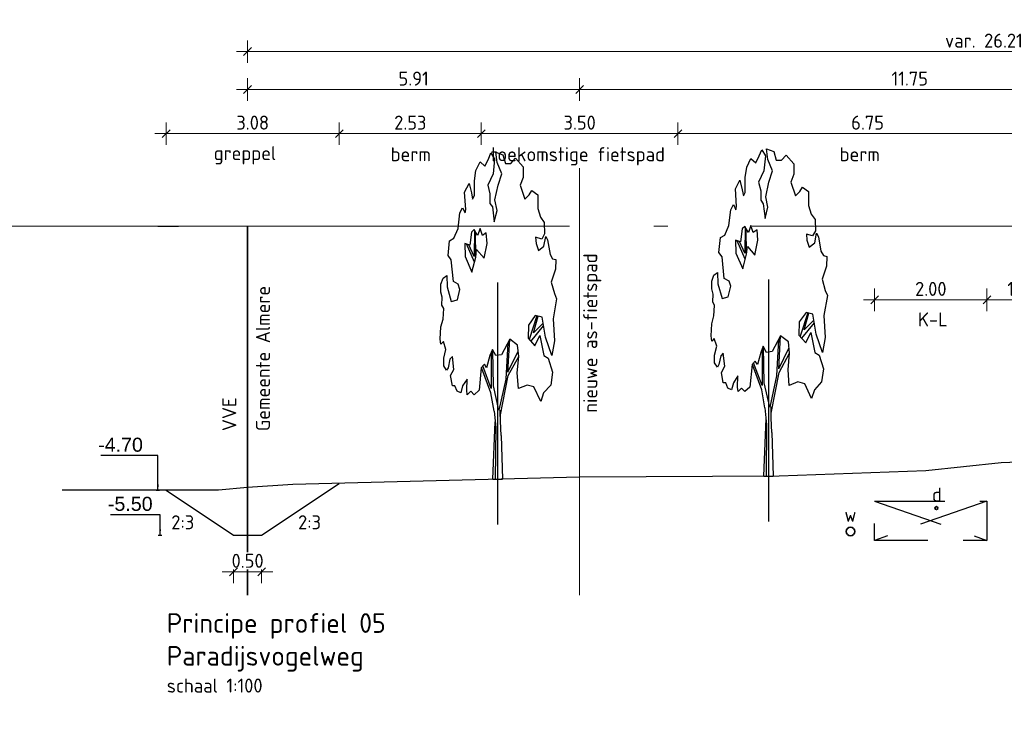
# Model space of a CAD drawing. Header units: metres. Extents: x 149090 to 161988, y 479090 to 487021.
# Tile 66 of 72: x 159249 to 159267, y 484428 to 484440. Entities that reach past the tile are written whole.
import ezdxf

# ---------------------------------------------------------------- set-up
doc = ezdxf.new("R2010")
doc.units = ezdxf.units.M
for name, pattern in [('AL-NAP_LIJN', [15.25, 12, -1.5, 0.25, -1.5]), ('AM-AS', [16, 10, -2, 2, -2]), ('DASHED2', [0.375, 0.25, -0.125])]:
    doc.linetypes.add(name, pattern=pattern)
doc.layers.get('0').update_dxf_attribs({"lineweight": 25})
doc.layers.get('Defpoints').update_dxf_attribs({"color": 211, "lineweight": 25})
for name, color, linetype, lineweight in [('N-WE-AM-AS_WEG_GEBIEDSONTSLUITINGSWEG-G', 10, 'AM-AS', 18), ('N-WE-KG-GRENS_PERCEEL-G', 150, 'KG-PERCEEL', 35), ('N-WE-VH-KANTVERHARDING-G', 7, 'Continuous', 30), ('X-XX-AL-M', 7, 'Continuous', 18), ('X-XX-AL-NAP-G', 7, 'AL-NAP_LIJN', 18), ('X-XX-AL-PROFIEL-B-G', 7, 'Continuous', 25), ('X-XX-AL-PROFIEL-N-G', 7, 'Continuous', 35), ('X-XX-AL-T25', 7, 'Continuous', 25), ('X-XX-AL-T35', 7, 'Continuous', 35)]:
    doc.layers.add(name, color=color, linetype=linetype, lineweight=lineweight)
doc.styles.add('Civitas Arial', font='arial.ttf')
doc.styles.add('NLCS-ISO-M100-T25', font='NLCS-ISO.ttf')
doc.styles.add('NLCS-ISO-M100-T35', font='NLCS-ISO.ttf')
doc.styles.get("Standard").update_dxf_attribs({"font": 'NLCS-ISO.ttf'})
doc.linetypes.add('KG-PERCEEL', pattern='A,5.5,-2,["P",Standard,S=1.8,R=0,X=-0.5,Y=-0.9],-2,5.5,-2,[5,NLCS.shx,S=0.75,R=0,X=0,Y=0],-2', length=19)
doc.dimstyles.new('Civitas 100 25', dxfattribs={"dimscale": 0.1, "dimtxt": 2.5, "dimasz": 1, "dimexe": 0.18, "dimexo": 0.0625, "dimgap": 1, "dimtad": 1, "dimzin": 0, "dimdsep": 46, "dimtxsty": 'Civitas Arial', "dimblk": 'Civitas-pijlmaat', "dimcen": 0, "dimse1": 1, "dimse2": 1, "dimadec": 0, "dimazin": 0, "dimtfac": 1, "dimtix": 1, "dimtmove": 0, "dimatfit": 0, "dimfxl": 1, "dimtolj": 1, "dimtzin": 0, "dimarcsym": 1})
doc.dimstyles.new('NLCS-M100-T25-SCHRAP-X_L2_H1', dxfattribs={"dimscale": 0.1, "dimtxt": 2.5, "dimasz": 1.4, "dimexe": 2, "dimexo": 2, "dimgap": 0.7, "dimtad": 1, "dimzin": 0, "dimdsep": 46, "dimtxsty": 'NLCS-ISO-M100-T25', "dimblk": 'OBLIQUE', "dimcen": 0, "dimdle": 2, "dimclrd": 256, "dimclre": 256, "dimclrt": 256, "dimadec": 1, "dimazin": 0, "dimtfac": 1, "dimtofl": 0, "dimtmove": 1, "dimatfit": 0, "dimldrblk": 'OBLIQUE', "dimfxl": 2, "dimfxlon": 1, "dimtfill": 1, "dimtfillclr": 254, "dimtolj": 1, "dimtzin": 0, "dimlwd": 18, "dimlwe": 18, "dimarcsym": 0})

# ---------------------------------------------------------------- blocks, each defined once
blk = doc.blocks.new('_Oblique')
at = {"color": 0, "linetype": 'ByBlock', "lineweight": -2}
blk.add_line((-0.5, -0.5), (0.5, 0.5), dxfattribs=at)
blk = doc.blocks.new('*D189')
at = {"layer": 'Defpoints', "color": 0, "transparency": 16777216}
for p in [(159259.459, 484438.987), (159259.459, 484437.588), (159271.209, 484437.588)]:
    blk.add_point(p, dxfattribs=at)
at = {"layer": 'X-XX-AL-M', "linetype": 'Continuous', "lineweight": 18, "transparency": 16777216}
for p, q in [((159259.459, 484438.787), (159259.459, 484439.187)), ((159271.209, 484438.787), (159271.209, 484439.187)), ((159271.409, 484438.987), (159259.259, 484438.987))]:
    blk.add_line(p, q, dxfattribs=at)
at = {"layer": 'X-XX-AL-M', "lineweight": 18, "transparency": 16777216, "xscale": 0.14, "yscale": 0.14, "zscale": 0.14, "rotation": 180}
blk.add_blockref('_Oblique', (159259.459, 484438.987), dxfattribs=at)
at = {"layer": 'X-XX-AL-M', "lineweight": 18, "transparency": 16777216, "xscale": 0.14, "yscale": 0.14, "zscale": 0.14}
blk.add_blockref('_Oblique', (159271.209, 484438.987), dxfattribs=at)
at = {"layer": 'X-XX-AL-M', "transparency": 16777216, "insert": (159265.334, 484439.182), "char_height": 0.25, "attachment_point": 5, "style": 'NLCS-ISO-M100-T25', "bg_fill": 3, "box_fill_scale": 1.1, "bg_fill_color": 256, "bg_fill_true_color": 13158600, "bg_fill_transparency": 0}
blk.add_mtext('\\A1;11.75', dxfattribs=at)
blk = doc.blocks.new('*D190')
at = {"layer": 'Defpoints', "color": 0, "transparency": 16777216}
for p in [(159279.759, 484439.662), (159253.549, 484436.559), (159279.759, 484436.559)]:
    blk.add_point(p, dxfattribs=at)
at = {"layer": 'X-XX-AL-M', "linetype": 'Continuous', "lineweight": 18, "transparency": 16777216}
for p, q in [((159253.549, 484439.462), (159253.549, 484439.862)), ((159279.759, 484439.462), (159279.759, 484439.862)), ((159253.349, 484439.662), (159279.959, 484439.662))]:
    blk.add_line(p, q, dxfattribs=at)
at = {"layer": 'X-XX-AL-M', "lineweight": 18, "transparency": 16777216, "xscale": 0.14, "yscale": 0.14, "zscale": 0.14, "rotation": 180}
blk.add_blockref('_Oblique', (159253.549, 484439.662), dxfattribs=at)
at = {"layer": 'X-XX-AL-M', "lineweight": 18, "transparency": 16777216, "xscale": 0.14, "yscale": 0.14, "zscale": 0.14}
blk.add_blockref('_Oblique', (159279.759, 484439.662), dxfattribs=at)
at = {"layer": 'X-XX-AL-M', "transparency": 16777216, "insert": (159266.654, 484439.857), "char_height": 0.25, "attachment_point": 5, "style": 'NLCS-ISO-M100-T25', "bg_fill": 3, "box_fill_scale": 1.1, "bg_fill_color": 256, "bg_fill_true_color": 13158600, "bg_fill_transparency": 0}
blk.add_mtext('\\A1;var. 26.21 ', dxfattribs=at)
blk = doc.blocks.new('*D192')
at = {"layer": 'Defpoints', "color": 0, "transparency": 16777216}
for p in [(159253.549, 484438.987), (159259.459, 484437.588), (159253.549, 484436.559)]:
    blk.add_point(p, dxfattribs=at)
at = {"layer": 'X-XX-AL-M', "linetype": 'Continuous', "lineweight": 18, "transparency": 16777216}
for p, q in [((159253.549, 484438.787), (159253.549, 484439.187)), ((159259.459, 484438.787), (159259.459, 484439.187)), ((159259.659, 484438.987), (159253.349, 484438.987))]:
    blk.add_line(p, q, dxfattribs=at)
at = {"layer": 'X-XX-AL-M', "lineweight": 18, "transparency": 16777216, "xscale": 0.14, "yscale": 0.14, "zscale": 0.14, "rotation": 180}
blk.add_blockref('_Oblique', (159253.549, 484438.987), dxfattribs=at)
at = {"layer": 'X-XX-AL-M', "lineweight": 18, "transparency": 16777216, "xscale": 0.14, "yscale": 0.14, "zscale": 0.14}
blk.add_blockref('_Oblique', (159259.459, 484438.987), dxfattribs=at)
at = {"layer": 'X-XX-AL-M', "transparency": 16777216, "insert": (159256.504, 484439.182), "char_height": 0.25, "attachment_point": 5, "style": 'NLCS-ISO-M100-T25', "bg_fill": 3, "box_fill_scale": 1.1, "bg_fill_color": 256, "bg_fill_true_color": 13158600, "bg_fill_transparency": 0}
blk.add_mtext('\\A1;5.91', dxfattribs=at)
blk = doc.blocks.new('*D196')
at = {"layer": 'Defpoints', "color": 0, "transparency": 16777216}
for p in [(159257.709, 484438.203), (159257.709, 484432.179), (159261.209, 484432.179)]:
    blk.add_point(p, dxfattribs=at)
at = {"layer": 'X-XX-AL-M', "linetype": 'Continuous', "lineweight": 18, "transparency": 16777216}
for p, q in [((159257.709, 484438.003), (159257.709, 484438.403)), ((159261.209, 484438.003), (159261.209, 484438.403)), ((159261.409, 484438.203), (159257.509, 484438.203))]:
    blk.add_line(p, q, dxfattribs=at)
at = {"layer": 'X-XX-AL-M', "lineweight": 18, "transparency": 16777216, "xscale": 0.14, "yscale": 0.14, "zscale": 0.14, "rotation": 180}
blk.add_blockref('_Oblique', (159257.709, 484438.203), dxfattribs=at)
at = {"layer": 'X-XX-AL-M', "lineweight": 18, "transparency": 16777216, "xscale": 0.14, "yscale": 0.14, "zscale": 0.14}
blk.add_blockref('_Oblique', (159261.209, 484438.203), dxfattribs=at)
at = {"layer": 'X-XX-AL-M', "transparency": 16777216, "insert": (159259.459, 484438.398), "char_height": 0.25, "attachment_point": 5, "style": 'NLCS-ISO-M100-T25', "bg_fill": 3, "box_fill_scale": 1.1, "bg_fill_color": 256, "bg_fill_true_color": 13158600, "bg_fill_transparency": 0}
blk.add_mtext('\\A1;3.50', dxfattribs=at)
blk = doc.blocks.new('*D158')
at = {"layer": 'Defpoints', "color": 0, "transparency": 16777216}
for p in [(159257.709, 484438.203), (159257.709, 484432.179), (159261.209, 484432.179)]:
    blk.add_point(p, dxfattribs=at)
at = {"layer": 'X-XX-AL-M', "linetype": 'Continuous', "lineweight": 18, "transparency": 16777216}
for p, q in [((159257.709, 484438.003), (159257.709, 484438.403)), ((159261.209, 484438.003), (159261.209, 484438.403)), ((159261.409, 484438.203), (159257.509, 484438.203))]:
    blk.add_line(p, q, dxfattribs=at)
at = {"layer": 'X-XX-AL-M', "lineweight": 18, "transparency": 16777216, "xscale": 0.14, "yscale": 0.14, "zscale": 0.14, "rotation": 180}
blk.add_blockref('_Oblique', (159257.709, 484438.203), dxfattribs=at)
at = {"layer": 'X-XX-AL-M', "lineweight": 18, "transparency": 16777216, "xscale": 0.14, "yscale": 0.14, "zscale": 0.14}
blk.add_blockref('_Oblique', (159261.209, 484438.203), dxfattribs=at)
at = {"layer": 'X-XX-AL-M', "transparency": 16777216, "insert": (159259.459, 484438.398), "char_height": 0.25, "attachment_point": 5, "style": 'NLCS-ISO-M100-T25', "bg_fill": 3, "box_fill_scale": 1.1, "bg_fill_color": 256, "bg_fill_true_color": 13158600, "bg_fill_transparency": 0}
blk.add_mtext('\\A1;3.50', dxfattribs=at)
blk = doc.blocks.new('*D159')
at = {"layer": 'Defpoints', "color": 0, "transparency": 16777216}
for p in [(159255.181, 484438.203), (159257.709, 484432.179), (159255.181, 484431.98)]:
    blk.add_point(p, dxfattribs=at)
at = {"layer": 'X-XX-AL-M', "linetype": 'Continuous', "lineweight": 18, "transparency": 16777216}
for p, q in [((159255.181, 484438.003), (159255.181, 484438.403)), ((159257.709, 484438.003), (159257.709, 484438.403)), ((159257.909, 484438.203), (159254.981, 484438.203))]:
    blk.add_line(p, q, dxfattribs=at)
at = {"layer": 'X-XX-AL-M', "lineweight": 18, "transparency": 16777216, "xscale": 0.14, "yscale": 0.14, "zscale": 0.14, "rotation": 180}
blk.add_blockref('_Oblique', (159255.181, 484438.203), dxfattribs=at)
at = {"layer": 'X-XX-AL-M', "lineweight": 18, "transparency": 16777216, "xscale": 0.14, "yscale": 0.14, "zscale": 0.14}
blk.add_blockref('_Oblique', (159257.709, 484438.203), dxfattribs=at)
at = {"layer": 'X-XX-AL-M', "transparency": 16777216, "insert": (159256.445, 484438.398), "char_height": 0.25, "attachment_point": 5, "style": 'NLCS-ISO-M100-T25', "bg_fill": 3, "box_fill_scale": 1.1, "bg_fill_color": 256, "bg_fill_true_color": 13158600, "bg_fill_transparency": 0}
blk.add_mtext('\\A1;2.53', dxfattribs=at)
blk = doc.blocks.new('*D160')
at = {"layer": 'Defpoints', "color": 0, "transparency": 16777216}
for p in [(159266.709, 484435.245), (159264.709, 484431.664), (159266.709, 484431.664)]:
    blk.add_point(p, dxfattribs=at)
at = {"layer": 'X-XX-AL-M', "linetype": 'Continuous', "lineweight": 18, "transparency": 16777216}
for p, q in [((159264.709, 484435.045), (159264.709, 484435.445)), ((159266.709, 484435.045), (159266.709, 484435.445)), ((159264.509, 484435.245), (159266.909, 484435.245))]:
    blk.add_line(p, q, dxfattribs=at)
at = {"layer": 'X-XX-AL-M', "lineweight": 18, "transparency": 16777216, "xscale": 0.14, "yscale": 0.14, "zscale": 0.14, "rotation": 180}
blk.add_blockref('_Oblique', (159264.709, 484435.245), dxfattribs=at)
at = {"layer": 'X-XX-AL-M', "lineweight": 18, "transparency": 16777216, "xscale": 0.14, "yscale": 0.14, "zscale": 0.14}
blk.add_blockref('_Oblique', (159266.709, 484435.245), dxfattribs=at)
at = {"layer": 'X-XX-AL-M', "transparency": 16777216, "insert": (159265.709, 484435.44), "char_height": 0.25, "attachment_point": 5, "style": 'NLCS-ISO-M100-T25', "bg_fill": 3, "box_fill_scale": 1.1, "bg_fill_color": 256, "bg_fill_true_color": 13158600, "bg_fill_transparency": 0}
blk.add_mtext('\\A1;2.00', dxfattribs=at)
blk = doc.blocks.new('*D161')
at = {"layer": 'Defpoints', "color": 0, "transparency": 16777216}
for p in [(159267.959, 484435.245), (159267.959, 484432.359), (159266.709, 484431.664)]:
    blk.add_point(p, dxfattribs=at)
at = {"layer": 'X-XX-AL-M', "linetype": 'Continuous', "lineweight": 18, "transparency": 16777216}
for p, q in [((159266.709, 484435.045), (159266.709, 484435.445)), ((159267.959, 484435.045), (159267.959, 484435.445)), ((159266.509, 484435.245), (159268.159, 484435.245))]:
    blk.add_line(p, q, dxfattribs=at)
at = {"layer": 'X-XX-AL-M', "lineweight": 18, "transparency": 16777216, "xscale": 0.14, "yscale": 0.14, "zscale": 0.14, "rotation": 180}
blk.add_blockref('_Oblique', (159266.709, 484435.245), dxfattribs=at)
at = {"layer": 'X-XX-AL-M', "lineweight": 18, "transparency": 16777216, "xscale": 0.14, "yscale": 0.14, "zscale": 0.14}
blk.add_blockref('_Oblique', (159267.959, 484435.245), dxfattribs=at)
at = {"layer": 'X-XX-AL-M', "transparency": 16777216, "insert": (159267.334, 484435.44), "char_height": 0.25, "attachment_point": 5, "style": 'NLCS-ISO-M100-T25', "bg_fill": 3, "box_fill_scale": 1.1, "bg_fill_color": 256, "bg_fill_true_color": 13158600, "bg_fill_transparency": 0}
blk.add_mtext('\\A1;1.25', dxfattribs=at)
blk = doc.blocks.new('*D162')
at = {"layer": 'Defpoints', "color": 0, "transparency": 16777216}
for p in [(159261.209, 484438.203), (159261.209, 484432.179), (159267.959, 484432.195)]:
    blk.add_point(p, dxfattribs=at)
at = {"layer": 'X-XX-AL-M', "linetype": 'Continuous', "lineweight": 18, "transparency": 16777216}
for p, q in [((159261.209, 484438.003), (159261.209, 484438.403)), ((159267.959, 484438.003), (159267.959, 484438.403)), ((159268.159, 484438.203), (159261.009, 484438.203))]:
    blk.add_line(p, q, dxfattribs=at)
at = {"layer": 'X-XX-AL-M', "lineweight": 18, "transparency": 16777216, "xscale": 0.14, "yscale": 0.14, "zscale": 0.14, "rotation": 180}
blk.add_blockref('_Oblique', (159261.209, 484438.203), dxfattribs=at)
at = {"layer": 'X-XX-AL-M', "lineweight": 18, "transparency": 16777216, "xscale": 0.14, "yscale": 0.14, "zscale": 0.14}
blk.add_blockref('_Oblique', (159267.959, 484438.203), dxfattribs=at)
at = {"layer": 'X-XX-AL-M', "transparency": 16777216, "insert": (159264.584, 484438.398), "char_height": 0.25, "attachment_point": 5, "style": 'NLCS-ISO-M100-T25', "bg_fill": 3, "box_fill_scale": 1.1, "bg_fill_color": 256, "bg_fill_true_color": 13158600, "bg_fill_transparency": 0}
blk.add_mtext('\\A1;6.75', dxfattribs=at)
blk = doc.blocks.new('SGR-BOOM_S01_P_ZIJ-D')
at = {"color": 0, "linetype": 'ByBlock'}
for p, q in [((-0.605, 14.244), (-0.384, 14.515)), ((-0.384, 14.515), (-0.053, 14.244)), ((0.057, 14.554), (0.692, 14.438)), ((0.168, 14.09), (0.057, 14.554)), ((-1.709, 13.742), (-1.35, 14.128)), ((-1.35, 14.128), (-0.909, 13.935)), ((-0.909, 13.935), (-0.605, 14.244)), ((-0.053, 14.244), (-0.191, 13.587)), ((0.582, 13.587), (0.168, 14.09)), ((0.692, 14.438), (0.913, 14.051)), ((0.913, 14.051), (1.382, 14.051)), ((1.382, 14.051), (1.796, 14.283)), ((1.796, 14.283), (2.486, 13.896)), ((-1.847, 13.278), (-1.709, 13.742)), ((-0.191, 13.587), (-0.66, 13.084)), ((0.251, 13.084), (0.582, 13.587)), ((2.486, 13.896), (2.486, 13.432)), ((-2.73, 12.775), (-2.316, 13.162)), ((-2.316, 13.162), (-2.123, 12.736)), ((-1.847, 12.62), (-1.847, 13.278)), ((2.486, 13.432), (2.21, 13.084)), ((-2.62, 12.002), (-2.73, 12.775)), ((-2.123, 12.736), (-2.013, 12.466)), ((-0.66, 13.084), (-0.467, 12.698)), ((-0.025, 12.427), (0.251, 13.084)), ((2.21, 13.084), (2.624, 12.466)), ((3.011, 12.659), (3.259, 12.852)), ((3.259, 12.852), (3.783, 12.659)), ((-2.013, 12.466), (-1.847, 12.62)), ((-0.467, 12.698), (-0.467, 12.272)), ((-0.467, 12.272), (-0.246, 12.118)), ((0.168, 11.963), (-0.025, 12.427)), ((2.624, 12.466), (3.011, 12.659)), ((3.783, 12.659), (3.783, 12.04)), ((-3.31, 11.151), (-3.144, 11.847)), ((-3.144, 11.847), (-2.896, 12.079)), ((-2.896, 12.079), (-2.675, 11.847)), ((-2.675, 11.847), (-2.62, 12.002)), ((-0.246, 12.118), (-0.081, 11.46)), ((-0.081, 11.46), (0.168, 11.963)), ((3.783, 12.04), (4.032, 11.654)), ((4.032, 11.654), (4.363, 11.422)), ((4.363, 11.422), (4.391, 10.919)), ((-3.669, 10.725), (-3.31, 11.151)), ((-2.123, 10.996), (-2.261, 10.416)), ((-1.875, 11.112), (-2.123, 10.996)), ((-1.571, 10.841), (-1.875, 11.112)), ((-1.844, 11.085), (-1.875, 9.913)), ((-1.731, 9.898), (-1.764, 10.996)), ((-1.35, 11.151), (-1.571, 10.841)), ((-1.129, 10.841), (-1.35, 11.151)), ((-0.798, 10.957), (-1.129, 10.841)), ((-0.715, 10.493), (-0.798, 10.957)), ((-4.193, 9.952), (-4.055, 10.609)), ((-4.055, 10.609), (-3.669, 10.725)), ((3.59, 10.764), (3.645, 10.493)), ((4.142, 10.687), (3.59, 10.764)), ((4.391, 10.919), (4.142, 10.687)), ((4.335, 10.377), (4.501, 10.803)), ((4.501, 10.803), (4.667, 10.648)), ((4.667, 10.648), (4.883, 10.004)), ((-2.703, 10.493), (-2.675, 9.913)), ((-2.261, 10.416), (-2.703, 10.493)), ((-1.848, 9.655), (-2.554, 10.467)), ((-1.875, 9.913), (-2.36, 10.433)), ((-1.737, 9.875), (-1.654, 10.223)), ((-1.654, 10.223), (-0.991, 9.836)), ((-0.991, 9.836), (-0.715, 10.493)), ((3.645, 10.493), (3.839, 10.184)), ((3.839, 10.184), (4.335, 10.377)), ((-3.917, 9.759), (-4.193, 9.952)), ((-3.724, 8.792), (-3.917, 9.759)), ((-2.675, 9.913), (-2.068, 9.217)), ((-2.068, 9.217), (-1.737, 9.875)), ((4.883, 10.004), (5.104, 9.811)), ((5.104, 9.811), (5.407, 9.772)), ((5.407, 9.772), (5.38, 9.347)), ((5.38, 9.347), (4.993, 8.767)), ((-4.828, 8.676), (-4.635, 8.947)), ((-4.635, 8.947), (-4.304, 9.063)), ((-4.304, 9.063), (-4.276, 8.56)), ((-3.282, 8.676), (-3.724, 8.792)), ((4.993, 8.767), (5.269, 8.264)), ((-4.828, 8.328), (-4.828, 8.676)), ((-4.718, 8.096), (-4.828, 8.328)), ((-4.276, 8.56), (-3.917, 7.903)), ((-3.365, 7.98), (-3.144, 8.444)), ((-3.144, 8.444), (-3.282, 8.676)), ((-4.745, 7.748), (-4.718, 8.096)), ((-3.917, 7.903), (-3.365, 7.98)), ((5.462, 8.032), (5.157, 7.141)), ((5.269, 8.264), (5.462, 8.032)), ((-4.58, 7.593), (-4.745, 7.748)), ((-4.635, 7.129), (-4.58, 7.593)), ((-4.828, 6.781), (-4.635, 7.129)), ((3.563, 7.284), (2.955, 6.858)), ((3.713, 7.265), (3.025, 6.223)), ((3.397, 6.51), (3.81, 7.252)), ((4.17, 7.206), (3.563, 7.284)), ((4.473, 6.317), (4.17, 7.206)), ((5.157, 7.141), (5.274, 6.162)), ((-4.883, 6.24), (-4.828, 6.781)), ((2.955, 6.858), (2.928, 6.278)), ((3.184, 6.131), (4.308, 6.82)), ((3.397, 6.51), (4.26, 6.943)), ((-4.828, 6.008), (-4.883, 6.24)), ((1.299, 6.24), (0.554, 5.544)), ((1.134, 4.77), (1.299, 6.24)), ((1.989, 5.969), (1.299, 6.24)), ((2.928, 6.278), (3.535, 5.93)), ((3.535, 5.93), (3.977, 6.394)), ((3.977, 6.394), (4.335, 5.505)), ((5.025, 5.505), (4.473, 6.317)), ((5.274, 6.162), (5.025, 5.505)), ((-4.607, 6.124), (-4.828, 6.008)), ((-4.386, 5.776), (-4.607, 6.124)), ((-4.58, 5.389), (-4.386, 5.776)), ((-0.246, 5.776), (-0.467, 5.505)), ((0.057, 5.505), (-0.246, 5.776)), ((-0.163, 4.152), (-0.219, 5.737)), ((1.124, 6.076), (0.941, 4.461)), ((1.134, 4.77), (2.045, 5.698)), ((2.1, 5.466), (1.989, 5.969)), ((-4.58, 5.041), (-4.58, 5.389)), ((-4.028, 5.35), (-4.193, 4.964)), ((-3.807, 5.466), (-4.028, 5.35)), ((-3.669, 4.886), (-3.807, 5.466)), ((-0.467, 5.505), (-0.771, 4.964)), ((-0.357, 5.621), (-0.357, 4.036)), ((0.554, 5.544), (0.057, 5.505)), ((1.161, 4.616), (2.1, 5.466)), ((1.962, 4.732), (2.1, 5.466)), ((4.335, 5.505), (4.722, 5.389)), ((4.722, 5.389), (5.108, 4.77)), ((-4.331, 4.848), (-4.58, 5.041)), ((-4.193, 4.964), (-4.331, 4.848)), ((-3.972, 4.616), (-3.669, 4.886)), ((-1.24, 4.964), (-1.433, 3.958)), ((-0.964, 5.118), (-1.24, 4.964)), ((-0.384, 3.842), (-1.185, 4.925)), ((-0.357, 4.036), (-1.102, 5.041)), ((-0.771, 4.964), (-0.964, 5.118)), ((-3.807, 4.152), (-3.972, 4.616)), ((-2.509, 4.461), (-2.896, 4.152)), ((-2.537, 3.958), (-2.509, 4.461)), ((0.941, 4.461), (0.333, 3.069)), ((0.454, 2.801), (1.161, 4.616)), ((2.072, 4.036), (1.962, 4.732)), ((5.108, 4.77), (4.943, 4.19)), ((-3.586, 4.152), (-3.807, 4.152)), ((-3.393, 3.92), (-3.586, 4.152)), ((-2.896, 4.152), (-3.062, 3.842)), ((-2.482, 3.765), (-2.537, 3.958)), ((-1.433, 3.958), (-1.875, 3.765)), ((0.333, 3.069), (-0.163, 4.152)), ((2.845, 4.19), (2.072, 4.036)), ((3.452, 4.113), (2.845, 4.19)), ((4.059, 3.455), (3.452, 4.113)), ((4.943, 4.19), (4.308, 3.842)), ((-3.062, 3.842), (-3.393, 3.92)), ((-2.178, 3.92), (-2.482, 3.765)), ((-1.875, 3.765), (-2.178, 3.92)), ((-0.095, 3.034), (-0.384, 3.842)), ((4.308, 3.842), (4.059, 3.455)), ((0.459, 2.586), (0.446, 3.078)), ((-0.095, 3.034), (0.056, 2.304)), ((-0.2, 0), (0.002, 2.564)), ((0.056, 2.304), (0, 0)), ((0.522, 1.947), (0.459, 2.586)), ((0.522, 1.947), (0.635, 0))]:
    blk.add_line(p, q, dxfattribs=at)
blk.add_line((-0.2, 0), (0.635, 0))
blk = doc.blocks.new('*D371')
at = {"layer": 'Defpoints', "color": 0, "transparency": 16777216}
for p in [(-0.033, 0), (-0.048, -5.173), (-0.033, -5.5)]:
    blk.add_point(p, dxfattribs=at)
at = {"color": 0, "transparency": 16777216, "insert": (-0.532, -4.945), "char_height": 0.25, "attachment_point": 5, "style": 'Civitas Arial'}
blk.add_mtext('\\A1;-5.50 ', dxfattribs=at)
blk = doc.blocks.new('Civitas-pijlmaat')
blk.add_line((0, 0.52), (0, -0.52))
blk.add_solid([(0, 0), (-1.5, 0.34), (-1.5, -0.34)])
blk = doc.blocks.new('*D375')
at = {"layer": 'Defpoints', "color": 0, "transparency": 16777216}
for p in [(-0.033, 0), (-0.181, -4.121), (-0.033, -4.7)]:
    blk.add_point(p, dxfattribs=at)
at = {"color": 0, "transparency": 16777216, "insert": (-0.666, -3.893), "char_height": 0.25, "attachment_point": 5, "style": 'Civitas Arial'}
blk.add_mtext('\\A1;-4.70 ', dxfattribs=at)
blk = doc.blocks.new('*D376')
at = {"layer": 'Defpoints', "color": 0, "transparency": 16777216}
for p in [(159253.299, 484431.059), (159253.799, 484431.059)]:
    blk.add_point(p, dxfattribs=at)
at = {"layer": 'X-XX-AL-M', "linetype": 'Continuous', "lineweight": 18, "transparency": 16777216}
for p, q in [((159253.299, 484430.607), (159253.299, 484430.207)), ((159253.799, 484430.607), (159253.799, 484430.207)), ((159253.999, 484430.407), (159253.099, 484430.407))]:
    blk.add_line(p, q, dxfattribs=at)
at = {"layer": 'X-XX-AL-M', "transparency": 16777216, "insert": (159253.549, 484430.602), "char_height": 0.25, "attachment_point": 5, "style": 'NLCS-ISO-M100-T25', "bg_fill": 3, "box_fill_scale": 1.1, "bg_fill_color": 256, "bg_fill_true_color": 13158600, "bg_fill_transparency": 0}
blk.add_mtext('\\A1;0.50', dxfattribs=at)
at = {"layer": 'Defpoints', "color": 0, "transparency": 16777216}
blk.add_point((159253.299, 484430.407), dxfattribs=at)
at = {"layer": 'X-XX-AL-M', "lineweight": 18, "transparency": 16777216, "xscale": 0.14, "yscale": 0.14, "zscale": 0.14, "rotation": 180}
blk.add_blockref('_Oblique', (159253.299, 484430.407), dxfattribs=at)
at = {"layer": 'X-XX-AL-M', "lineweight": 18, "transparency": 16777216, "xscale": 0.14, "yscale": 0.14, "zscale": 0.14}
blk.add_blockref('_Oblique', (159253.799, 484430.407), dxfattribs=at)
blk = doc.blocks.new('*D378')
at = {"layer": 'Defpoints', "color": 0, "transparency": 16777216}
for p in [(159252.099, 484438.203), (159252.099, 484431.859), (159255.181, 484431.98)]:
    blk.add_point(p, dxfattribs=at)
at = {"layer": 'X-XX-AL-M', "linetype": 'Continuous', "lineweight": 18, "transparency": 16777216}
for p, q in [((159252.099, 484438.003), (159252.099, 484438.403)), ((159255.181, 484438.003), (159255.181, 484438.403)), ((159255.381, 484438.203), (159251.899, 484438.203))]:
    blk.add_line(p, q, dxfattribs=at)
at = {"layer": 'X-XX-AL-M', "lineweight": 18, "transparency": 16777216, "xscale": 0.14, "yscale": 0.14, "zscale": 0.14, "rotation": 180}
blk.add_blockref('_Oblique', (159252.099, 484438.203), dxfattribs=at)
at = {"layer": 'X-XX-AL-M', "lineweight": 18, "transparency": 16777216, "xscale": 0.14, "yscale": 0.14, "zscale": 0.14}
blk.add_blockref('_Oblique', (159255.181, 484438.203), dxfattribs=at)
at = {"layer": 'X-XX-AL-M', "transparency": 16777216, "insert": (159253.64, 484438.398), "char_height": 0.25, "attachment_point": 5, "style": 'NLCS-ISO-M100-T25', "bg_fill": 3, "box_fill_scale": 1.1, "bg_fill_color": 256, "bg_fill_true_color": 13158600, "bg_fill_transparency": 0}
blk.add_mtext('\\A1;3.08', dxfattribs=at)
blk = doc.blocks.new('*U370')
blk.add_line((-0.033, -5.5), (0.028, -5.5))
at = {"layer": 'Defpoints', "color": 6}
blk.add_line((0, 0), (0.325, 0), dxfattribs=at)
dim = blk.add_ordinate_dim(feature_location=(-0.033, -5.5), offset=(-0.016, 0.327), dtype=0, origin=(-0.033, 0), text='-<> ', dimstyle='Civitas 100 25')
dim.commit()
dim.dimension.update_dxf_attribs({"geometry": '*D371', "text_midpoint": (-0.532, -4.945)})
blk.add_leader([(0, -5.5), (0, -5.137), (-0.885, -5.137)], dimstyle='Civitas 100 25')
blk = doc.blocks.new('*U374')
blk.add_line((-0.033, -4.7), (0.028, -4.7))
at = {"layer": 'Defpoints', "color": 6}
blk.add_line((0, 0), (0.325, 0), dxfattribs=at)
dim = blk.add_ordinate_dim(feature_location=(-0.033, -4.7), offset=(-0.149, 0.579), dtype=0, origin=(-0.033, 0), text='-<> ', dimstyle='Civitas 100 25')
dim.commit()
dim.dimension.update_dxf_attribs({"geometry": '*D375', "text_midpoint": (-0.666, -3.893)})
blk.add_leader([(0, -4.7), (0, -4.085), (-1.018, -4.085)], dimstyle='Civitas 100 25')

msp = doc.modelspace()

# ---------------------------------------------------------------- linework, layer by layer
at = {"layer": 'N-WE-KG-GRENS_PERCEEL-G'}
msp.add_line((159253.549, 484436.559), (159253.549, 484429.992), dxfattribs=at)
at = {"layer": 'X-XX-AL-NAP-G'}
msp.add_line((159003.28, 484436.559), (159511.076, 484436.559), dxfattribs=at)
at = {"layer": 'X-XX-AL-PROFIEL-B-G'}
for p, q in [((159266.959, 484432.347), (159265.622, 484432.2)), ((159267.959, 484432.377), (159266.959, 484432.347))]:
    msp.add_line(p, q, dxfattribs=at)
at = {"layer": 'X-XX-AL-PROFIEL-N-G', "color": 114, "true_color": 0x139b48}
msp.add_circle((159265.809, 484431.54), 0.0261, dxfattribs=at)
at = {"layer": 'X-XX-AL-PROFIEL-N-G', "color": 5, "true_color": 0x0000ff}
msp.add_circle((159264.279, 484431.124), 0.075, dxfattribs=at)

# ---------------------------------------------------------------- block references
at = {"layer": 'X-XX-AL-PROFIEL-B-G'}
msp.add_blockref('*U374', (159251.954, 484436.559), dxfattribs=at)
at = {"layer": 'X-XX-AL-T25'}
msp.add_blockref('*U370', (159251.993, 484436.559), dxfattribs=at)

# ---------------------------------------------------------------- texts
at = {"layer": 'X-XX-AL-PROFIEL-B-G', "style": 'NLCS-ISO-M100-T25'}
msp.add_text('w', height=0.25, dxfattribs=at).set_placement((159264.172, 484431.295))
at = {"layer": 'X-XX-AL-T25', "style": 'NLCS-ISO-M100-T25'}
msp.add_text('nieuwe as-fietspad', height=0.25, rotation=90, dxfattribs=at).set_placement((159259.772, 484433.238))
at = {"layer": 'X-XX-AL-T25', "color": 240, "true_color": 0xed1f24, "style": 'NLCS-ISO-M100-T25'}
for s, p in [('Gemeente Almere', (159253.947, 484432.909)), ('VVE', (159253.349, 484432.909))]:
    msp.add_text(s, height=0.25, rotation=90, dxfattribs=at).set_placement(p)
at = {"layer": 'X-XX-AL-T25', "style": 'NLCS-ISO-M100-T25'}
for p in [(159252.191, 484431.162), (159254.448, 484431.162)]:
    msp.add_text('2:3', height=0.25, dxfattribs=at).set_placement(p)
at = {"layer": 'X-XX-AL-T25', "insert": (159252.111, 484428.507), "char_height": 0.25, "attachment_point": 1, "style": 'NLCS-ISO-M100-T25'}
msp.add_mtext_dynamic_manual_height_columns('schaal 1:100', width=1.87194, gutter_width=1.25, heights=[0], dxfattribs=at)
at = {"layer": 'X-XX-AL-T35', "insert": (159252.111, 484429.67), "char_height": 0.35, "width": 9.70714, "attachment_point": 1, "style": 'NLCS-ISO-M100-T35'}
msp.add_mtext('Principe profiel 05\\PParadijsvogelweg', dxfattribs=at)

# ---------------------------------------------------------------- dimensions: what is measured, and where the dimension line sits
at = {"layer": 'X-XX-AL-M'}
dim = msp.add_linear_dim(base=(159259.459, 484438.987), p1=(159271.209, 484437.588), p2=(159259.459, 484437.588), dimstyle='NLCS-M100-T25-SCHRAP-X_L2_H1', dxfattribs=at)
dim.commit()
dim.dimension.update_dxf_attribs({"geometry": '*D189', "text_midpoint": (159265.334, 484439.182)})

# ---------------------------------------------------------------- next in the draw order: dimensions: what is measured, and where the dimension line sits
dim = msp.add_linear_dim(base=(159279.759, 484439.662), p1=(159253.549, 484436.559), p2=(159279.759, 484436.559), text='var. <> ', dimstyle='NLCS-M100-T25-SCHRAP-X_L2_H1', dxfattribs=at)
dim.commit()
dim.dimension.update_dxf_attribs({"geometry": '*D190', "text_midpoint": (159266.654, 484439.857)})

# ---------------------------------------------------------------- next in the draw order: dimensions: what is measured, and where the dimension line sits
dim = msp.add_linear_dim(base=(159253.549, 484438.987), p1=(159259.459, 484437.588), p2=(159253.549, 484436.559), dimstyle='NLCS-M100-T25-SCHRAP-X_L2_H1', dxfattribs=at)
dim.commit()
dim.dimension.update_dxf_attribs({"geometry": '*D192', "text_midpoint": (159256.504, 484439.182)})

# ---------------------------------------------------------------- next in the draw order: linework, layer by layer
at = {"layer": 'N-WE-AM-AS_WEG_GEBIEDSONTSLUITINGSWEG-G'}
msp.add_line((159259.459, 484437.588), (159259.459, 484429.992), dxfattribs=at)

# ---------------------------------------------------------------- next in the draw order: texts
at = {"layer": 'X-XX-AL-T25', "style": 'NLCS-ISO-M100-T25'}
msp.add_text('berm', height=0.25, dxfattribs=at).set_placement((159256.096, 484437.711))

# ---------------------------------------------------------------- next in the draw order: dimensions: what is measured, and where the dimension line sits
at = {"layer": 'X-XX-AL-M'}
dim = msp.add_linear_dim(base=(159257.709, 484438.203), p1=(159261.209, 484432.179), p2=(159257.709, 484432.179), dimstyle='NLCS-M100-T25-SCHRAP-X_L2_H1', dxfattribs=at)
dim.commit()
dim.dimension.update_dxf_attribs({"geometry": '*D196', "text_midpoint": (159259.459, 484438.398)})

# ---------------------------------------------------------------- next in the draw order: dimensions: what is measured, and where the dimension line sits
dim = msp.add_linear_dim(base=(159257.709, 484438.203), p1=(159261.209, 484432.179), p2=(159257.709, 484432.179), dimstyle='NLCS-M100-T25-SCHRAP-X_L2_H1', dxfattribs=at)
dim.commit()
dim.dimension.update_dxf_attribs({"geometry": '*D158', "text_midpoint": (159259.459, 484438.398)})

# ---------------------------------------------------------------- next in the draw order: linework, layer by layer
at = {"layer": 'Defpoints'}
msp.add_line((159257.999, 484435.553), (159257.999, 484431.248), dxfattribs=at)

# ---------------------------------------------------------------- next in the draw order: dimensions: what is measured, and where the dimension line sits
at = {"layer": 'X-XX-AL-M'}
dim = msp.add_linear_dim(base=(159255.181, 484438.203), p1=(159257.709, 484432.179), p2=(159255.181, 484431.98), dimstyle='NLCS-M100-T25-SCHRAP-X_L2_H1', dxfattribs=at)
dim.commit()
dim.dimension.update_dxf_attribs({"geometry": '*D159', "text_midpoint": (159256.445, 484438.398)})

# ---------------------------------------------------------------- next in the draw order: linework, layer by layer
at = {"layer": 'N-WE-VH-KANTVERHARDING-G', "lineweight": 30, "flags": 128}
msp.add_lwpolyline([(159252.099, 484431.859), (159253.299, 484431.059), (159253.799, 484431.059), (159255.181, 484431.98)], dxfattribs=at)
at = {"layer": 'X-XX-AL-PROFIEL-B-G', "flags": 128}
msp.add_lwpolyline([(159265.622, 484432.2), (159263.009, 484432.109), (159259.459, 484432.089), (159254.356, 484431.959), (159253.549, 484431.906), (159253.029, 484431.859), (159250.251, 484431.859)], dxfattribs=at)

# ---------------------------------------------------------------- next in the draw order: block references
at = {"layer": 'X-XX-AL-PROFIEL-B-G', "color": 251, "true_color": 0x636466, "xscale": 0.2, "yscale": 0.4, "zscale": 0.5}
msp.add_blockref('SGR-BOOM_S01_P_ZIJ-D', (159257.956, 484432.052), dxfattribs=at)

# ---------------------------------------------------------------- next in the draw order: dimensions: what is measured, and where the dimension line sits
at = {"layer": 'X-XX-AL-M'}
for base, p1, p2, picture, middle in [((159252.099, 484438.203), (159255.181, 484431.98), (159252.099, 484431.859), '*D378', (159253.64, 484438.398)), ((159266.709, 484435.245), (159264.709, 484431.664), (159266.709, 484431.664), '*D160', (159265.709, 484435.44))]:
    dim = msp.add_linear_dim(base=base, p1=p1, p2=p2, dimstyle='NLCS-M100-T25-SCHRAP-X_L2_H1', dxfattribs=at)
    dim.commit()
    dim.dimension.update_dxf_attribs({"geometry": picture, "text_midpoint": middle})
dim = msp.add_linear_dim(base=(159253.299, 484430.407), p1=(159253.799, 484431.059), p2=(159253.299, 484431.059), dimstyle='NLCS-M100-T25-SCHRAP-X_L2_H1', dxfattribs=at)
dim.commit()
dim.dimension.update_dxf_attribs({"geometry": '*D376', "text_midpoint": (159253.549, 484430.407), "dimtype": 160})

# ---------------------------------------------------------------- next in the draw order: texts
at = {"layer": 'X-XX-AL-M', "style": 'NLCS-ISO-M100-T25'}
msp.add_text('greppel', height=0.25, dxfattribs=at).set_placement((159252.947, 484437.731))
at = {"layer": 'X-XX-AL-PROFIEL-B-G', "style": 'NLCS-ISO-M100-T25'}
msp.add_text('d', height=0.25, dxfattribs=at).set_placement((159265.731, 484431.654))
at = {"layer": 'X-XX-AL-T25', "style": 'NLCS-ISO-M100-T25'}
msp.add_text('K-L', height=0.25, dxfattribs=at).set_placement((159265.48, 484434.771))

# ---------------------------------------------------------------- next in the draw order: dimensions: what is measured, and where the dimension line sits
at = {"layer": 'X-XX-AL-M'}
dim = msp.add_linear_dim(base=(159267.959, 484435.245), p1=(159266.709, 484431.664), p2=(159267.959, 484432.359), dimstyle='NLCS-M100-T25-SCHRAP-X_L2_H1', dxfattribs=at)
dim.commit()
dim.dimension.update_dxf_attribs({"geometry": '*D161', "text_midpoint": (159267.334, 484435.44)})

# ---------------------------------------------------------------- next in the draw order: linework, layer by layer
at = {"linetype": 'DASHED2', "ltscale": 5}
for p, q in [((159264.708, 484431.666), (159266.708, 484430.966)), ((159266.708, 484431.666), (159264.708, 484430.966))]:
    msp.add_line(p, q, dxfattribs=at)
at = {"linetype": 'DASHED2', "ltscale": 5, "flags": 128}
msp.add_lwpolyline([(159264.708, 484431.666), (159266.708, 484431.666), (159266.708, 484430.966), (159264.708, 484430.966)], close=True, dxfattribs=at)

# ---------------------------------------------------------------- next in the draw order: dimensions: what is measured, and where the dimension line sits
at = {"layer": 'X-XX-AL-M'}
dim = msp.add_linear_dim(base=(159261.209, 484438.203), p1=(159267.959, 484432.195), p2=(159261.209, 484432.179), dimstyle='NLCS-M100-T25-SCHRAP-X_L2_H1', dxfattribs=at)
dim.commit()
dim.dimension.update_dxf_attribs({"geometry": '*D162', "text_midpoint": (159264.584, 484438.398)})

# ---------------------------------------------------------------- next in the draw order: linework, layer by layer
at = {"layer": 'Defpoints'}
msp.add_line((159262.819, 484435.609), (159262.819, 484431.304), dxfattribs=at)

# ---------------------------------------------------------------- next in the draw order: block references
at = {"layer": 'X-XX-AL-PROFIEL-B-G', "color": 251, "true_color": 0x636466, "xscale": 0.2, "yscale": 0.4, "zscale": 0.5}
msp.add_blockref('SGR-BOOM_S01_P_ZIJ-D', (159262.776, 484432.108), dxfattribs=at)

# ---------------------------------------------------------------- next in the draw order: texts
at = {"layer": 'X-XX-AL-T25', "style": 'NLCS-ISO-M100-T25'}
for s, p in [('toekomstige fietspad', (159257.875, 484437.711)), ('berm', (159264.087, 484437.711))]:
    msp.add_text(s, height=0.25, dxfattribs=at).set_placement(p)

doc.saveas('drawing.dxf')
